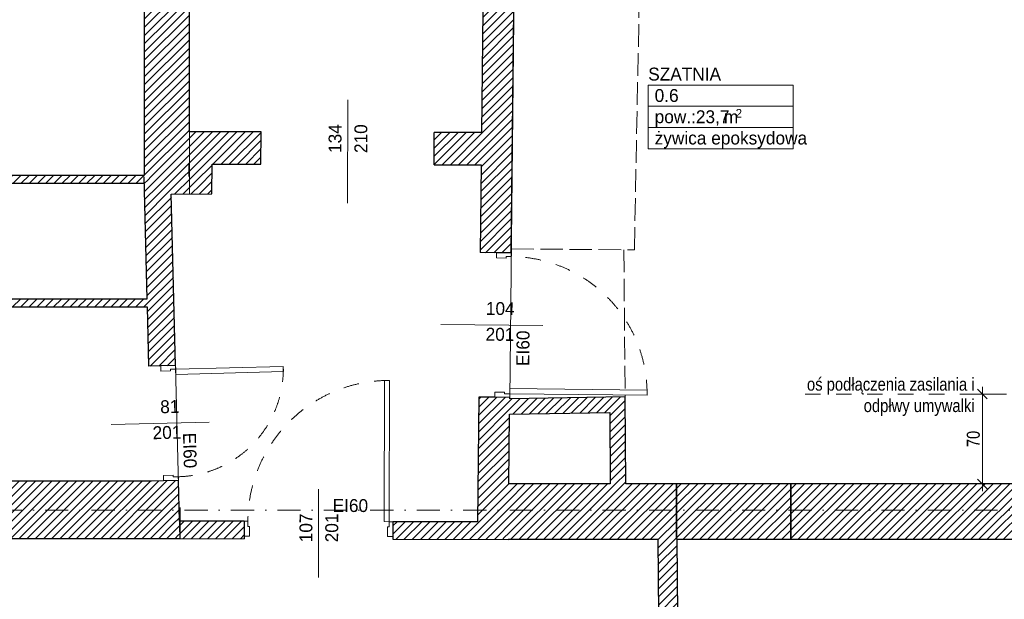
# Model space of a CAD drawing. Header units: millimetres. Extents: x 172139 to 266886, y 89395 to 138225.
# Tile 45 of 94: x 204000 to 211631, y 114682 to 119176. Entities that reach past the tile are written whole.
import ezdxf
from ezdxf.enums import TextEntityAlignment as Align

# ---------------------------------------------------------------- set-up
doc = ezdxf.new("R2010")
doc.units = ezdxf.units.MM
doc.header["$MEASUREMENT"] = 0
for name, pattern in [('Krawędzie ukryte', [225, 175, -50]), ('Kropki i Kreski', [360, 180, -90, 0, -90]), ('Przerywana', [240, 120, -120]), ('Wipeout_Contour', [1000, 0, -1000])]:
    doc.linetypes.add(name, pattern=pattern)
for name, color, linetype in [('Drzwi ArchiCAD', 7, 'Continuous'), ('Konstrukcja - Siatki mod', 7, 'Continuous'), ('KR_INW', 7, 'Continuous'), ('NAPIS_SODON', 7, 'Continuous'), ('PRZBUDOWA_W_KAN_OPIS', 7, 'Continuous'), ('ROZBUDOWA_NOWE_DZIAŁOWE', 7, 'Continuous'), ('STREFA_NOWE_POM', 7, 'Continuous'), ('Znaczniki drzwi ArchiCADa', 7, 'Continuous')]:
    doc.layers.add(name, color=color, linetype=linetype)
for name, color, linetype, lineweight in [('Drzwi ArchiCAD_Nr_pióra__1', 7, 'Continuous', 13), ('Drzwi ArchiCAD_Nr_pióra__27', 7, 'Continuous', 25), ('KR_INW_Nr_pióra__1', 7, 'Continuous', 13), ('KR_INW_Nr_pióra__101', 252, 'Continuous', 5), ('KR_INW_Nr_pióra__27', 7, 'Continuous', 25), ('Metryczki pomieszczeń ArchiCADa_Nr_pióra__1', 7, 'Continuous', 13), ('NAPIS_SODON_Nr_pióra__121', 255, 'Continuous', 0), ('PRZBUDOWA_W_KAN_OPIS_Nr_pióra__98', 154, 'Continuous', 13), ('ROZBUDOWA_NOWE_DZIAŁOWE_Nr_pióra__27', 7, 'Continuous', 25), ('STREFA_NOWE_POM_Nr_pióra__121', 255, 'Continuous', 0), ('Znaczniki drzwi ArchiCADa_Nr_pióra__7', 7, 'Continuous', 13)]:
    doc.layers.add(name, color=color, linetype=linetype, lineweight=lineweight)
for name, color, linetype, lineweight, true_color in [('Konstrukcja - Siatki mod_Nr_pióra__48', 7, 'Continuous', 15, 0xa80f02), ('ROZBUDOWA_NOWE_DZIAŁOWE_Nr_pióra__24', 7, 'Continuous', 15, 0x029e21), ('Znaczniki drzwi ArchiCADa_Nr_pióra__20', 7, 'Continuous', 13, 0xb00000)]:
    doc.layers.add(name, color=color, linetype=linetype, lineweight=lineweight, true_color=true_color)
doc.styles.add('GENERATED_STYLE_1', font='txt')
doc.styles.add('GENERATED_STYLE_2', font='txt')
doc.dimstyles.new('GENERATED_STYLE__2', dxfattribs={"dimtxt": 100, "dimasz": 71.25, "dimexe": 0.18, "dimexo": 0, "dimgap": 0.09, "dimtad": 1, "dimdec": 0, "dimlfac": 0.1, "dimzin": 0, "dimdsep": 46, "dimtxsty": 'GENERATED_STYLE_1', "dimblk": 'ARROWHEAD_6', "dimblk1": 'ARROWHEAD_6', "dimblk2": 'ARROWHEAD_6', "dimcen": 0.09, "dimclrd": 154, "dimclre": 154, "dimclrt": 154, "dimadec": 1, "dimazin": 0, "dimtfac": 1, "dimtdec": 4, "dimtmove": 0, "dimatfit": 3, "dimfxl": 0, "dimtolj": 1, "dimtzin": 0, "dimarcsym": 0})
pattern_1 = [(45, (0, 0), (-31.819804, 31.819804), [])]

# ---------------------------------------------------------------- blocks, each defined once
blk = doc.blocks.new('SZATNIA_0.6_6', base_point=(209432.3, 118504.3))
at = {"layer": 'Metryczki pomieszczeń ArchiCADa_Nr_pióra__1', "linetype": 'Continuous'}
for p, q in [((208870.8, 118669), (209993.8, 118669)), ((208870.8, 118504.3), (208870.8, 118669)), ((209993.8, 118669), (209993.8, 118504.3)), ((209993.8, 118504.3), (208870.8, 118504.3)), ((208870.8, 118504.3), (209993.8, 118504.3)), ((208870.8, 118339.6), (208870.8, 118504.3)), ((209993.8, 118504.3), (209993.8, 118339.6)), ((209993.8, 118339.6), (208870.8, 118339.6)), ((208870.8, 118339.6), (209993.8, 118339.6)), ((208870.8, 118174.9), (208870.8, 118339.6)), ((209993.8, 118339.6), (209993.8, 118174.9)), ((209993.8, 118174.9), (208870.8, 118174.9))]:
    blk.add_line(p, q, dxfattribs=at)
at = {"layer": 'Metryczki pomieszczeń ArchiCADa_Nr_pióra__1'}
for tag, height, style, p in [('ROOM_NAME', 100, 'GENERATED_STYLE_2', (208870.8, 118804.2)), ('ROOM_NUMBER', 100, 'GENERATED_STYLE_1', (208920.8, 118638.2)), ('ROOM_AREA', 100, 'GENERATED_STYLE_1', (208920.8, 118473.5)), ('DUMMY_385', 100, 'GENERATED_STYLE_1', (209420.5, 118472)), ('DUMMY_386', 66.7, 'GENERATED_STYLE_1', (209548.5, 118483.8)), ('basec', 100, 'GENERATED_STYLE_1', (208920.8, 118308.4))]:
    blk.add_attdef(tag, text='', height=height, dxfattribs=dict(at, style=style)).set_placement(p, align=Align.TOP_LEFT)
blk = doc.blocks.new('Strop_2', base_point=(188316, 115154.1))
at = {"layer": 'NAPIS_SODON_Nr_pióra__121', "linetype": 'Continuous', "flags": 128}
blk.add_lwpolyline([(188316, 115154.1), (204667.3, 115154.1), (205241.5, 115154.1), (205242.2, 115154.1), (205242.2, 115394.1), (205241.5, 115154.1), (205174.5, 117823.2), (205315.4, 117824.8), (205315.4, 121145.6), (224463.2, 121145.6)], dxfattribs=at)
blk = doc.blocks.new('Ściana_9', base_point=(209110.2, 113397.6))
at = {"layer": 'KR_INW_Nr_pióra__101', "linetype": 'Continuous'}
h = blk.add_hatch(dxfattribs=at)
h.set_pattern_fill('Cegła_licówka', color=256, style=0, pattern_type=2)
h.set_pattern_definition(pattern_1)
h.paths.add_polyline_path([(209110.2, 113397.6), (209095, 115147.1), (208945, 115147.1), (208960.2, 113397.6)])
at = {"layer": 'KR_INW_Nr_pióra__27', "linetype": 'Continuous', "flags": 128}
for points in [[(208945, 115147.1), (208960.2, 113397.6)], [(209110.2, 113397.6), (209095, 115147.1)]]:
    blk.add_lwpolyline(points, dxfattribs=at)
blk = doc.blocks.new('Ściana_15', base_point=(207790.9, 115577.1))
at = {"layer": 'KR_INW_Nr_pióra__101', "linetype": 'Continuous'}
h = blk.add_hatch(dxfattribs=at)
h.set_pattern_fill('Cegła_licówka', color=256, style=0, pattern_type=2)
h.set_pattern_definition(pattern_1)
h.paths.add_polyline_path([(207786.4, 115147.1), (209091.2, 115147.1), (209091.2, 115577.1), (207790.9, 115577.1)])
at = {"layer": 'KR_INW_Nr_pióra__27', "linetype": 'Continuous', "flags": 128}
for points in [[(208577.2, 115577.1), (207790.9, 115577.1)], [(209091.2, 115577.1), (208697.2, 115577.1)], [(209091.2, 115147.1), (209091.2, 115577.1)], [(207786.4, 115147.1), (208945, 115147.1)]]:
    blk.add_lwpolyline(points, dxfattribs=at)
blk = doc.blocks.new('Drzwi 19_10')
at = {"layer": 'Drzwi ArchiCAD_Nr_pióra__1', "linetype": 'Continuous'}
for p, q in [((492, 0), (492, 1064)), ((492, 1064), (532, 1064)), ((532, 1064), (532, 0)), ((-532, 0), (-560, 0)), ((-560, 0), (-560, -115)), ((-532, -40), (-532, 0)), ((532, 0), (492, 0)), ((560, 0), (532, 0)), ((532, 0), (532, -40)), ((560, -115), (560, 0)), ((-520, -40), (-532, -40)), ((-520, -115), (-520, -40)), ((532, -40), (520, -40)), ((520, -40), (520, -115)), ((-560, -115), (-520, -115)), ((520, -115), (560, -115))]:
    blk.add_line(p, q, dxfattribs=at)
at = {"layer": 'Drzwi ArchiCAD_Nr_pióra__1', "linetype": 'Przerywana'}
blk.add_arc((532, 0), 1064, 90, 180, dxfattribs=at)
at = {"layer": 'Drzwi ArchiCAD_Nr_pióra__27', "linetype": 'Continuous'}
for p, q in [((-560, 0), (-560, -115)), ((560, 0), (560, -115))]:
    blk.add_line(p, q, dxfattribs=at)
blk = doc.blocks.new('Znacznik Wym 19_9')
at = {"layer": 'Znaczniki drzwi ArchiCADa_Nr_pióra__20', "linetype": 'Continuous'}
blk.add_line((0, 250), (0, -540), dxfattribs=at)
at = {"layer": 'Znaczniki drzwi ArchiCADa_Nr_pióra__7', "style": 'GENERATED_STYLE_1'}
for tag, rotation, p in [('AC_MarkerText_2', 90, (-17.6, -161.3)), ('AC_MarkerText_3', 90, (182.4, -161.3)), ('AC_MarkerText_5', 180, (346, 208.9))]:
    blk.add_attdef(tag, text='', height=100, rotation=rotation, dxfattribs=at).set_placement(p, align=Align.BOTTOM_LEFT)
blk = doc.blocks.new('Ściana_25', base_point=(207854.6, 121675.6))
at = {"layer": 'KR_INW_Nr_pióra__101', "linetype": 'Continuous'}
h = blk.add_hatch(dxfattribs=at)
h.set_pattern_fill('Cegła_licówka', color=256, style=0, pattern_type=2)
h.set_pattern_definition(pattern_1)
h.paths.add_polyline_path([(207609, 121145.6), (207569.6, 117369.8), (207694.6, 117368.5), (207809.6, 117367.3), (207849, 121145.6)])
h = blk.add_hatch(dxfattribs=at)
h.set_pattern_fill('Cegła_licówka', color=256, style=0, pattern_type=2)
h.set_pattern_definition(pattern_1)
h.paths.add_polyline_path([(207557.9, 116249.9), (207547.8, 115282.2), (207786.4, 115146.6), (207797.9, 116247.4), (207682.9, 116248.6)])
at = {"layer": 'KR_INW_Nr_pióra__27', "linetype": 'Continuous'}
for p, q in [((207694.6, 117368.5), (207569.6, 117369.8)), ((207809.6, 117367.3), (207694.6, 117368.5)), ((207682.9, 116248.6), (207557.9, 116249.9)), ((207797.9, 116247.4), (207682.9, 116248.6))]:
    blk.add_line(p, q, dxfattribs=at)
at = {"layer": 'KR_INW_Nr_pióra__27', "linetype": 'Continuous', "flags": 128}
for points in [[(207609, 121145.6), (207579.3, 118300.8)], [(207809.6, 117367.3), (207849, 121145.6)], [(207576.7, 118050.8), (207569.6, 117369.8)], [(207557.9, 116249.9), (207547.8, 115282.2)], [(207797.8, 116236.5), (207797.9, 116247.4)], [(207790.9, 115577.1), (207796.5, 116116.5)], [(207786.4, 115146.6), (207786.4, 115147.1)]]:
    blk.add_lwpolyline(points, dxfattribs=at)
at = {"layer": 'Drzwi ArchiCAD', "linetype": 'Continuous', "zscale": 1000, "rotation": 269.4014883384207}
blk.add_blockref('Drzwi 19_10', (207803.7, 116807.3), dxfattribs=at)
at = {"layer": 'Znaczniki drzwi ArchiCADa', "color": 14, "lineweight": 13, "true_color": 0xb00000}
ref = blk.add_blockref('Znacznik Wym 19_9', (207803.7, 116807.3), dxfattribs=dict(at, rotation=269.4014883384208))
ref.add_attrib('AC_MarkerText_2', '104', dxfattribs={"layer": 'Znaczniki drzwi ArchiCADa_Nr_pióra__7', "color": 7, "height": 100, "rotation": 359.40149, "style": 'GENERATED_STYLE_1'}).set_placement((207611.9, 116857.6), align=Align.BOTTOM_LEFT)
ref.add_attrib('AC_MarkerText_3', '201', dxfattribs={"layer": 'Znaczniki drzwi ArchiCADa_Nr_pióra__7', "color": 7, "height": 100, "rotation": 359.40149, "style": 'GENERATED_STYLE_1'}).set_placement((207609.8, 116657.7), align=Align.BOTTOM_LEFT)
ref.add_attrib('AC_MarkerText_5', 'EI60', dxfattribs={"layer": 'Znaczniki drzwi ArchiCADa_Nr_pióra__7', "color": 7, "height": 100, "rotation": 89.40149, "style": 'GENERATED_STYLE_1'}).set_placement((207978.4, 116490.2), align=Align.BOTTOM_LEFT)
blk = doc.blocks.new('Ściana_26', base_point=(207797.8, 116236.5))
at = {"layer": 'KR_INW_Nr_pióra__101', "linetype": 'Continuous'}
h = blk.add_hatch(dxfattribs=at)
h.set_pattern_fill('Cegła_licówka', color=256, style=0, pattern_type=2)
h.set_pattern_definition(pattern_1)
h.paths.add_polyline_path([(207796.5, 116116.5), (208572.7, 116129.9), (208691.7, 116252), (207797.8, 116236.5)])
at = {"layer": 'KR_INW_Nr_pióra__27', "linetype": 'Continuous', "flags": 128}
for points in [[(208691.7, 116252), (207797.8, 116236.5)], [(207796.5, 116116.5), (208572.7, 116129.9)]]:
    blk.add_lwpolyline(points, dxfattribs=at)
blk = doc.blocks.new('Ściana_27', base_point=(208691.7, 116252))
at = {"layer": 'KR_INW_Nr_pióra__101', "linetype": 'Continuous'}
h = blk.add_hatch(dxfattribs=at)
h.set_pattern_fill('Cegła_licówka', color=256, style=0, pattern_type=2)
h.set_pattern_definition(pattern_1)
h.paths.add_polyline_path([(208572.7, 116129.9), (208577.2, 115577.1), (208697.2, 115577.1), (208691.7, 116252)])
at = {"layer": 'KR_INW_Nr_pióra__27', "linetype": 'Continuous', "flags": 128}
for points in [[(208697.2, 115577.1), (208691.7, 116252)], [(208572.7, 116129.9), (208577.2, 115577.1)]]:
    blk.add_lwpolyline(points, dxfattribs=at)
blk = doc.blocks.new('Drzwi 19_17')
at = {"layer": 'Drzwi ArchiCAD_Nr_pióra__1', "linetype": 'Continuous'}
for p, q in [((507.7, 0), (507.7, 1095.3)), ((507.7, 1095.3), (547.7, 1095.3)), ((547.7, 1095.3), (547.7, 0)), ((-547.7, 0), (-575.7, 0)), ((-575.7, 0), (-575.7, -115)), ((-547.7, -40), (-547.7, 0)), ((547.7, 0), (507.7, 0)), ((575.7, 0), (547.7, 0)), ((547.7, 0), (547.7, -40)), ((575.7, -115), (575.7, 0)), ((-535.7, -40), (-547.7, -40)), ((-535.7, -115), (-535.7, -40)), ((547.7, -40), (535.7, -40)), ((535.7, -40), (535.7, -115)), ((-575.7, -115), (-535.7, -115)), ((535.7, -115), (575.7, -115))]:
    blk.add_line(p, q, dxfattribs=at)
at = {"layer": 'Drzwi ArchiCAD_Nr_pióra__1', "linetype": 'Przerywana'}
blk.add_arc((547.7, 0), 1095.3, 90, 180, dxfattribs=at)
at = {"layer": 'Drzwi ArchiCAD_Nr_pióra__27', "linetype": 'Continuous'}
for p, q in [((-575.7, 0), (-575.7, -115)), ((575.7, 0), (575.7, -115))]:
    blk.add_line(p, q, dxfattribs=at)
blk = doc.blocks.new('Znacznik Wym 19_10')
at = {"layer": 'Znaczniki drzwi ArchiCADa_Nr_pióra__20', "linetype": 'Continuous'}
blk.add_line((0, -385), (0, 300), dxfattribs=at)
at = {"layer": 'Znaczniki drzwi ArchiCADa_Nr_pióra__7', "style": 'GENERATED_STYLE_1'}
for tag, rotation, p in [('AC_MarkerText_3', 270, (-182.4, 87.7)), ('AC_MarkerText_2', 270, (17.6, 87.7)), ('AC_MarkerText_5', 180, (-108.8, -117.9))]:
    blk.add_attdef(tag, text='', height=100, rotation=rotation, dxfattribs=at).set_placement(p, align=Align.BOTTOM_LEFT)
blk = doc.blocks.new('Ściana_37', base_point=(207787.8, 115281.6))
at = {"layer": 'KR_INW_Nr_pióra__101', "linetype": 'Continuous'}
h = blk.add_hatch(dxfattribs=at)
h.set_pattern_fill('Cegła_licówka', color=256, style=0, pattern_type=2)
h.set_pattern_definition(pattern_1)
h.paths.add_polyline_path([(205238.1, 115288.1), (205241.5, 115153.1), (205739.9, 115151.8), (205740, 115171.8), (205740.3, 115286.8)])
h = blk.add_hatch(dxfattribs=at)
h.set_pattern_fill('Cegła_licówka', color=256, style=0, pattern_type=2)
h.set_pattern_definition(pattern_1)
h.paths.add_polyline_path([(206891.3, 115148.8), (207786.4, 115146.6), (207547.8, 115282.2), (206891.6, 115283.8), (206891.3, 115168.8)])
at = {"layer": 'KR_INW_Nr_pióra__27', "linetype": 'Continuous'}
for p, q in [((205740.3, 115286.8), (205740, 115171.8)), ((206891.6, 115283.8), (206891.3, 115168.8)), ((205740, 115171.8), (205739.9, 115151.8)), ((206891.3, 115168.8), (206891.3, 115148.8))]:
    blk.add_line(p, q, dxfattribs=at)
at = {"layer": 'KR_INW_Nr_pióra__27', "linetype": 'Continuous', "flags": 128}
for points in [[(205740.3, 115286.8), (205238.1, 115288.1)], [(207547.8, 115282.2), (206891.6, 115283.8)], [(205241.5, 115153.1), (205739.9, 115151.8)], [(206891.3, 115148.8), (207786.4, 115146.6)]]:
    blk.add_lwpolyline(points, dxfattribs=at)
at = {"layer": 'Drzwi ArchiCAD', "linetype": 'Continuous', "zscale": 1000, "rotation": 359.853664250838}
blk.add_blockref('Drzwi 19_17', (206315.9, 115285.3), dxfattribs=at)
at = {"layer": 'Znaczniki drzwi ArchiCADa', "color": 14, "lineweight": 13, "true_color": 0xb00000}
ref = blk.add_blockref('Znacznik Wym 19_10', (206315.6, 115150.3), dxfattribs=dict(at, rotation=179.853664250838))
ref.add_attrib('AC_MarkerText_2', '107', dxfattribs={"layer": 'Znaczniki drzwi ArchiCADa_Nr_pióra__7', "color": 7, "height": 100, "rotation": 89.85366, "style": 'GENERATED_STYLE_1'}).set_placement((206297.8, 115124), align=Align.BOTTOM_LEFT)
ref.add_attrib('AC_MarkerText_3', '201', dxfattribs={"layer": 'Znaczniki drzwi ArchiCADa_Nr_pióra__7', "color": 7, "height": 100, "rotation": 89.85366, "style": 'GENERATED_STYLE_1'}).set_placement((206497.8, 115123.5), align=Align.BOTTOM_LEFT)
ref.add_attrib('AC_MarkerText_5', 'EI60', dxfattribs={"layer": 'Znaczniki drzwi ArchiCADa_Nr_pióra__7', "color": 7, "height": 100, "rotation": 359.85366, "style": 'GENERATED_STYLE_1'}).set_placement((206424.8, 115329.3), align=Align.BOTTOM_LEFT)
blk = doc.blocks.new('Drzwi 19_18')
at = {"layer": 'Drzwi ArchiCAD_Nr_pióra__1', "linetype": 'Continuous'}
for p, q in [((377, 0), (377, 834)), ((377, 834), (417, 834)), ((417, 834), (417, 0)), ((-417, 0), (-445, 0)), ((-445, 0), (-445, -115)), ((-417, -40), (-417, 0)), ((417, 0), (377, 0)), ((445, 0), (417, 0)), ((417, 0), (417, -40)), ((445, -115), (445, 0)), ((-405, -40), (-417, -40)), ((-405, -115), (-405, -40)), ((417, -40), (405, -40)), ((405, -40), (405, -115)), ((-445, -115), (-405, -115)), ((405, -115), (445, -115))]:
    blk.add_line(p, q, dxfattribs=at)
at = {"layer": 'Drzwi ArchiCAD_Nr_pióra__1', "linetype": 'Przerywana'}
blk.add_arc((417, 0), 834, 90, 180, dxfattribs=at)
at = {"layer": 'Drzwi ArchiCAD_Nr_pióra__27', "linetype": 'Continuous'}
for p, q in [((-445, 0), (-445, -115)), ((445, 0), (445, -115))]:
    blk.add_line(p, q, dxfattribs=at)
blk = doc.blocks.new('Znacznik Wym 19_11')
at = {"layer": 'Znaczniki drzwi ArchiCADa_Nr_pióra__20', "linetype": 'Continuous'}
blk.add_line((0, -460), (0, 300), dxfattribs=at)
at = {"layer": 'Znaczniki drzwi ArchiCADa_Nr_pióra__7', "style": 'GENERATED_STYLE_1'}
for tag, rotation, p in [('AC_MarkerText_3', 270, (-182.4, 12.7)), ('AC_MarkerText_2', 270, (17.6, -51.3)), ('AC_MarkerText_5', 180, (-108.8, -192.9))]:
    blk.add_attdef(tag, text='', height=100, rotation=rotation, dxfattribs=at).set_placement(p, align=Align.BOTTOM_LEFT)
blk = doc.blocks.new('Ściana_38', base_point=(205241.5, 115154.1))
at = {"layer": 'KR_INW_Nr_pióra__101', "linetype": 'Continuous'}
h = blk.add_hatch(dxfattribs=at)
h.set_pattern_fill('Cegła_licówka', color=256, style=0, pattern_type=2)
h.set_pattern_definition(pattern_1)
h.paths.add_polyline_path([(204961.2, 117955.8), (204998, 116488.8), (205092.9, 116491.2), (205207.9, 116494.1), (205174.5, 117823.2)])
h = blk.add_hatch(dxfattribs=at)
h.set_pattern_fill('Cegła_licówka', color=256, style=0, pattern_type=2)
h.set_pattern_definition(pattern_1)
h.paths.add_polyline_path([(205020.3, 115599.1), (205241.5, 115154.1), (205230.2, 115604.4), (205115.2, 115601.5)])
at = {"layer": 'KR_INW_Nr_pióra__27', "linetype": 'Continuous'}
for p, q in [((205092.9, 116491.2), (204998, 116488.8)), ((205207.9, 116494.1), (205092.9, 116491.2)), ((205115.2, 115601.5), (205020.3, 115599.1)), ((205230.2, 115604.4), (205115.2, 115601.5))]:
    blk.add_line(p, q, dxfattribs=at)
at = {"layer": 'KR_INW_Nr_pióra__27', "linetype": 'Continuous', "flags": 128}
for points in [[(204961.2, 117955.8), (204984.9, 117009.3)], [(205207.9, 116494.1), (205174.5, 117823.2)], [(204986.4, 116949.3), (204998, 116488.8)], [(205238.1, 115288.1), (205230.2, 115604.4)]]:
    blk.add_lwpolyline(points, dxfattribs=at)
at = {"layer": 'Drzwi ArchiCAD', "linetype": 'Continuous', "xscale": -1, "zscale": 1000, "rotation": 271.4370552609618}
blk.add_blockref('Drzwi 19_18', (205219, 116049.2), dxfattribs=at)
at = {"layer": 'Znaczniki drzwi ArchiCADa', "color": 14, "lineweight": 13, "true_color": 0xb00000}
ref = blk.add_blockref('Znacznik Wym 19_11', (205009.1, 116044), dxfattribs=dict(at, rotation=91.43705526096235))
ref.add_attrib('AC_MarkerText_2', '81', dxfattribs={"layer": 'Znaczniki drzwi ArchiCADa_Nr_pióra__7', "color": 7, "height": 100, "rotation": 1.43706, "style": 'GENERATED_STYLE_1'}).set_placement((205090.6, 116094.3), align=Align.BOTTOM_LEFT)
ref.add_attrib('AC_MarkerText_3', '201', dxfattribs={"layer": 'Znaczniki drzwi ArchiCADa_Nr_pióra__7', "color": 7, "height": 100, "rotation": 1.43706, "style": 'GENERATED_STYLE_1'}).set_placement((205031.7, 115892.8), align=Align.BOTTOM_LEFT)
ref.add_attrib('AC_MarkerText_5', 'EI60', dxfattribs={"layer": 'Znaczniki drzwi ArchiCADa_Nr_pióra__7', "color": 7, "height": 100, "rotation": 271.43706, "style": 'GENERATED_STYLE_1'}).set_placement((205235.3, 115971.5), align=Align.BOTTOM_LEFT)
blk = doc.blocks.new('Ściana_39', base_point=(205174.5, 117823.2))
at = {"layer": 'KR_INW_Nr_pióra__101', "linetype": 'Continuous'}
h = blk.add_hatch(dxfattribs=at)
h.set_pattern_fill('Cegła_licówka', color=256, style=0, pattern_type=2)
h.set_pattern_definition(pattern_1)
h.paths.add_polyline_path([(205174.5, 117823.2), (205488.8, 117826.7), (205309.6, 117959.7), (204961.2, 117955.8)])
at = {"layer": 'KR_INW_Nr_pióra__27', "linetype": 'Continuous', "flags": 128}
for points in [[(204965.4, 117955.8), (204961.2, 117955.8)], [(205174.5, 117823.2), (205488.8, 117826.7)]]:
    blk.add_lwpolyline(points, dxfattribs=at)
blk = doc.blocks.new('Ściana_40', base_point=(205488.8, 117826.7))
at = {"layer": 'KR_INW_Nr_pióra__101', "linetype": 'Continuous'}
h = blk.add_hatch(dxfattribs=at)
h.set_pattern_fill('Cegła_licówka', color=256, style=0, pattern_type=2)
h.set_pattern_definition(pattern_1)
h.paths.add_polyline_path([(205488.8, 117826.7), (205490.2, 118056.6), (205310.2, 118057.1), (205309.6, 117959.7)])
at = {"layer": 'KR_INW_Nr_pióra__27', "linetype": 'Continuous', "flags": 128}
for points in [[(205310.2, 118057.1), (205309.6, 117959.7)], [(205315.4, 118057.1), (205310.2, 118057.1)], [(205488.8, 117826.7), (205490.2, 118056.6)]]:
    blk.add_lwpolyline(points, dxfattribs=at)
blk = doc.blocks.new('Znacznik Wym 19_17')
at = {"layer": 'Znaczniki drzwi ArchiCADa_Nr_pióra__20', "linetype": 'Continuous'}
blk.add_line((0, 250), (0, -550), dxfattribs=at)
at = {"layer": 'Znaczniki drzwi ArchiCADa_Nr_pióra__7', "style": 'GENERATED_STYLE_1'}
for tag, p in [('AC_MarkerText_2', (-17.6, -161.4)), ('AC_MarkerText_3', (182.4, -161.3))]:
    blk.add_attdef(tag, text='', height=100, rotation=90, dxfattribs=at).set_placement(p, align=Align.BOTTOM_LEFT)
blk = doc.blocks.new('Ściana_41', base_point=(205315.4, 118057.1))
at = {"layer": 'KR_INW_Nr_pióra__101', "linetype": 'Continuous'}
h = blk.add_hatch(dxfattribs=at)
h.set_pattern_fill('Cegła_licówka', color=256, style=0, pattern_type=2)
h.set_pattern_definition(pattern_1)
h.paths.add_polyline_path([(205315.4, 118057.1), (205869.3, 118055.5), (205870, 118305.5), (205315.4, 118307.1)])
h = blk.add_hatch(dxfattribs=at)
h.set_pattern_fill('Cegła_licówka', color=256, style=0, pattern_type=2)
h.set_pattern_definition(pattern_1)
h.paths.add_polyline_path([(207212.3, 118051.8), (207576.7, 118050.8), (207579.3, 118300.8), (207213, 118301.8)])
at = {"layer": 'KR_INW_Nr_pióra__27', "linetype": 'Continuous'}
for p, q in [((205869.3, 118055.5), (205870, 118305.5)), ((207212.3, 118051.8), (207213, 118301.8))]:
    blk.add_line(p, q, dxfattribs=at)
at = {"layer": 'KR_INW_Nr_pióra__27', "linetype": 'Continuous', "flags": 128}
for points in [[(205870, 118305.5), (205315.4, 118307.1)], [(207579.3, 118300.8), (207213, 118301.8)], [(205490.2, 118056.6), (205869.3, 118055.5)], [(207212.3, 118051.8), (207576.7, 118050.8)]]:
    blk.add_lwpolyline(points, dxfattribs=at)
at = {"layer": 'Znaczniki drzwi ArchiCADa', "color": 14, "lineweight": 13, "true_color": 0xb00000}
ref = blk.add_blockref('Znacznik Wym 19_17', (206541.5, 118303.7), dxfattribs=dict(at, rotation=359.8417408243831))
ref.add_attrib('AC_MarkerText_2', '134', dxfattribs={"layer": 'Znaczniki drzwi ArchiCADa_Nr_pióra__7', "color": 7, "height": 100, "rotation": 89.84174, "style": 'GENERATED_STYLE_1'}).set_placement((206523.3, 118142.3), align=Align.BOTTOM_LEFT)
ref.add_attrib('AC_MarkerText_3', '210', dxfattribs={"layer": 'Znaczniki drzwi ArchiCADa_Nr_pióra__7', "color": 7, "height": 100, "rotation": 89.84174, "style": 'GENERATED_STYLE_1'}).set_placement((206723.3, 118141.8), align=Align.BOTTOM_LEFT)
blk = doc.blocks.new('Ściana_42', base_point=(205315.4, 117824.8))
at = {"layer": 'KR_INW_Nr_pióra__101', "linetype": 'Continuous'}
h = blk.add_hatch(dxfattribs=at)
h.set_pattern_fill('Cegła_licówka', color=256, style=0, pattern_type=2)
h.set_pattern_definition(pattern_1)
h.paths.add_polyline_path([(205315.4, 117959.8), (205315.4, 121145.6), (204965.4, 121145.6), (204965.4, 117955.8)])
at = {"layer": 'KR_INW_Nr_pióra__27', "linetype": 'Continuous', "flags": 128}
for points in [[(204965.4, 121145.6), (204965.4, 117967.4)], [(205315.4, 118307.1), (205315.4, 121145.6)], [(205315.4, 117959.8), (205315.4, 118057.1)]]:
    blk.add_lwpolyline(points, dxfattribs=at)
blk = doc.blocks.new('Ściana_43', base_point=(205241.5, 115154.1))
at = {"layer": 'KR_INW_Nr_pióra__101', "linetype": 'Continuous'}
h = blk.add_hatch(dxfattribs=at)
h.set_pattern_fill('Cegła_licówka', color=256, style=0, pattern_type=2)
h.set_pattern_definition(pattern_1)
h.paths.add_polyline_path([(201698.7, 115599.1), (201698.7, 115299.1), (201698.7, 115184.1), (201698.7, 115154.1), (205241.5, 115154.1), (205020.3, 115599.1)])
at = {"layer": 'KR_INW_Nr_pióra__27', "linetype": 'Continuous', "flags": 128}
for points in [[(205020.3, 115599.1), (203330.3, 115599.1)], [(201698.7, 115154.1), (205241.5, 115154.1)]]:
    blk.add_lwpolyline(points, dxfattribs=at)
blk = doc.blocks.new('Ściana_111', base_point=(202057.9, 117967.4))
at = {"layer": 'KR_INW_Nr_pióra__101', "linetype": 'Continuous'}
h = blk.add_hatch(dxfattribs=at)
h.set_pattern_fill('Cegła_licówka', color=256, style=0, pattern_type=2)
h.set_pattern_definition(pattern_1)
h.paths.add_polyline_path([(202117.9, 117907.4), (204965.4, 117907.4), (204965.4, 117967.4), (202057.9, 117967.4)])
at = {"layer": 'KR_INW_Nr_pióra__27', "linetype": 'Continuous', "flags": 128}
for points in [[(204965.4, 117967.4), (202057.9, 117967.4)], [(202117.9, 117907.4), (204965.4, 117907.4)]]:
    blk.add_lwpolyline(points, dxfattribs=at)
blk = doc.blocks.new('Ściana_112', base_point=(202057.9, 117009.3))
at = {"layer": 'KR_INW_Nr_pióra__101', "linetype": 'Continuous'}
h = blk.add_hatch(dxfattribs=at)
h.set_pattern_fill('Cegła_licówka', color=256, style=0, pattern_type=2)
h.set_pattern_definition(pattern_1)
h.paths.add_polyline_path([(202117.9, 116949.3), (204986.4, 116949.3), (204984.9, 117009.3), (202117.9, 117009.3)])
at = {"layer": 'KR_INW_Nr_pióra__27', "linetype": 'Continuous', "flags": 128}
for points in [[(204984.9, 117009.3), (202117.9, 117009.3)], [(202117.9, 116949.3), (203214.7, 116949.3)], [(203330.3, 116949.3), (204986.4, 116949.3)]]:
    blk.add_lwpolyline(points, dxfattribs=at)
blk = doc.blocks.new('Ściana_126', base_point=(209091.2, 115577.1))
at = {"layer": 'ROZBUDOWA_NOWE_DZIAŁOWE_Nr_pióra__24', "linetype": 'Continuous'}
h = blk.add_hatch(dxfattribs=at)
h.set_pattern_fill('Cegła_licówka', color=256, style=0, pattern_type=2)
h.set_pattern_definition(pattern_1)
h.paths.add_polyline_path([(209091.2, 115147.1), (209976.4, 115147.1), (209976.4, 115577.1), (209091.2, 115577.1)])
at = {"layer": 'ROZBUDOWA_NOWE_DZIAŁOWE_Nr_pióra__27', "linetype": 'Continuous', "flags": 128}
for points in [[(209976.4, 115577.1), (209091.2, 115577.1)], [(209091.2, 115577.1), (209091.2, 115147.1)], [(209976.4, 115147.1), (209976.4, 115577.1)], [(209091.2, 115147.1), (209976.4, 115147.1)]]:
    blk.add_lwpolyline(points, dxfattribs=at)
blk = doc.blocks.new('Ściana_127', base_point=(209976.4, 115577.1))
at = {"layer": 'KR_INW_Nr_pióra__101', "linetype": 'Continuous'}
h = blk.add_hatch(dxfattribs=at)
h.set_pattern_fill('Cegła_licówka', color=256, style=0, pattern_type=2)
h.set_pattern_definition(pattern_1)
h.paths.add_polyline_path([(209976.4, 115147.1), (212299.9, 115147.1), (212100.3, 115577.1), (209976.4, 115577.1)])
at = {"layer": 'KR_INW_Nr_pióra__27', "linetype": 'Continuous', "flags": 128}
for points in [[(211746.9, 115577.1), (209976.4, 115577.1)], [(209976.4, 115577.1), (209976.4, 115147.1)], [(212100.3, 115577.1), (211846.9, 115577.1)], [(209976.4, 115147.1), (212299.9, 115147.1)]]:
    blk.add_lwpolyline(points, dxfattribs=at)
blk = doc.blocks.new('*D510')
at = {"layer": 'PRZBUDOWA_W_KAN_OPIS_Nr_pióra__98', "linetype": 'Continuous'}
for p, q in [((211499.1, 116235.2), (211424.1, 116310.2)), ((211461.6, 116272.7), (211461.6, 116329)), ((211531.9, 116272.7), (211391.3, 116272.7)), ((211461.6, 115577.1), (211461.6, 116272.7)), ((211424.1, 115614.6), (211499.1, 115539.6)), ((211531.9, 115577.1), (211391.3, 115577.1)), ((211461.6, 115520.8), (211461.6, 115577.1))]:
    blk.add_line(p, q, dxfattribs=at)
at = {"color": 254, "linetype": 'Wipeout_Contour', "lineweight": 0, "ltscale": 964364.946487}
blk.add_wipeout([(211441.6, 115860.9), (211441.6, 115988.9), (211341.6, 115988.9), (211341.6, 115860.9)], dxfattribs=at).dxf.layer = 'PRZBUDOWA_W_KAN_OPIS'
at = {"layer": 'PRZBUDOWA_W_KAN_OPIS_Nr_pióra__98', "insert": (211441.6, 115860.9), "char_height": 100, "attachment_point": 7, "rotation": 90, "style": 'GENERATED_STYLE_1'}
blk.add_mtext('\\A1;{\\fArial Narrow|b0|i0|c238|p34;70}', dxfattribs=at)
blk = doc.blocks.new('ARROWHEAD_6')
at = {"color": 0, "linetype": 'Continuous', "lineweight": 0}
for p, q in [((0, 0), (-1, 0)), ((-0.5, -0.5), (0.5, 0.5))]:
    blk.add_line(p, q, dxfattribs=at)
blk = doc.blocks.new('Standardowy znacznik siatki_10')
at = {"layer": 'Konstrukcja - Siatki mod_Nr_pióra__48', "linetype": 'Kropki i Kreski'}
blk.add_line((1000, 0), (72912, 0), dxfattribs=at)

msp = doc.modelspace()

# ---------------------------------------------------------------- linework, layer by layer
at = {"layer": 'KR_INW_Nr_pióra__1', "linetype": 'Krawędzie ukryte'}
for p, q in [((208763.5, 117391.9), (208837, 121145.6)), ((207810, 117398.2), (208763.5, 117391.9)), ((208682.1, 117392.4), (208691.7, 116252))]:
    msp.add_line(p, q, dxfattribs=at)
at = {"layer": 'PRZBUDOWA_W_KAN_OPIS_Nr_pióra__98', "linetype": 'Przerywana'}
msp.add_line((210086.7, 116272.7), (212500.9, 116272.7), dxfattribs=at)
at = {"layer": 'STREFA_NOWE_POM_Nr_pióra__121', "linetype": 'Continuous', "flags": 128}
for points in [[(207849, 121145.6), (207797.8, 116236.5), (208691.7, 116252), (208697.2, 115577.1), (209091.2, 115577.1), (209976.4, 115577.1), (211746.9, 115577.1), (211743.7, 115852.7), (212106.6, 115831.2), (212196.5, 115829), (212196.5, 121145.6), (209091.2, 121145.6), (208837, 121145.6)], [(214351, 115146.8), (214176.7, 115146.8), (212299.9, 115146.8), (212299.9, 115147.1), (209976.4, 115147.1), (209095, 115147.1), (209110.2, 113397.6), (209438.1, 113397.6), (210318.1, 113397.6), (215750.3, 113397.6), (215750.3, 115146.8), (215056.7, 115146.8)]]:
    msp.add_lwpolyline(points, close=True, dxfattribs=at)

# ---------------------------------------------------------------- block references
at = {"layer": 'Konstrukcja - Siatki mod', "color": 8, "linetype": 'Continuous', "lineweight": 13, "zscale": 1000}
msp.add_blockref('Standardowy znacznik siatki_10', (177989.3, 115372.2), dxfattribs=at)
at = {"layer": 'KR_INW'}
for name, p in [('Ściana_42', (205315.4, 117824.8)), ('Ściana_25', (207854.6, 121675.6)), ('Ściana_41', (205315.4, 118057.1)), ('Ściana_40', (205488.8, 117826.7)), ('Ściana_111', (202057.9, 117967.4)), ('Ściana_38', (205241.5, 115154.1)), ('Ściana_39', (205174.5, 117823.2)), ('Ściana_112', (202057.9, 117009.3)), ('Ściana_37', (207787.8, 115281.6)), ('Ściana_43', (205241.5, 115154.1)), ('Ściana_26', (207797.8, 116236.5)), ('Ściana_27', (208691.7, 116252)), ('Ściana_15', (207790.9, 115577.1)), ('Ściana_127', (209976.4, 115577.1)), ('Ściana_9', (209110.2, 113397.6))]:
    msp.add_blockref(name, p, dxfattribs=at)
at = {"layer": 'NAPIS_SODON', "color": 255, "linetype": 'Continuous', "lineweight": 0}
msp.add_blockref('Strop_2', (188316, 115154.1), dxfattribs=at)
at = {"layer": 'ROZBUDOWA_NOWE_DZIAŁOWE'}
msp.add_blockref('Ściana_126', (209091.2, 115577.1), dxfattribs=at)
at = {"layer": 'STREFA_NOWE_POM', "linetype": 'Continuous'}
ref = msp.add_blockref('SZATNIA_0.6_6', (209432.3, 118504.3), dxfattribs=at)
ref.add_attrib('ROOM_NAME', 'SZATNIA', dxfattribs={"layer": 'Metryczki pomieszczeń ArchiCADa_Nr_pióra__1', "color": 7, "height": 100, "style": 'GENERATED_STYLE_2'}).set_placement((208870.8, 118804.2), align=Align.TOP_LEFT)
ref.add_attrib('ROOM_NUMBER', '0.6', dxfattribs={"layer": 'Metryczki pomieszczeń ArchiCADa_Nr_pióra__1', "color": 7, "height": 100, "style": 'GENERATED_STYLE_1'}).set_placement((208920.8, 118638.2), align=Align.TOP_LEFT)
ref.add_attrib('ROOM_AREA', 'pow.:23,7', dxfattribs={"layer": 'Metryczki pomieszczeń ArchiCADa_Nr_pióra__1', "color": 7, "height": 100, "style": 'GENERATED_STYLE_1'}).set_placement((208920.8, 118473.5), align=Align.TOP_LEFT)
ref.add_attrib('basec', 'żywica epoksydowa', dxfattribs={"layer": 'Metryczki pomieszczeń ArchiCADa_Nr_pióra__1', "color": 7, "height": 100, "style": 'GENERATED_STYLE_1'}).set_placement((208920.8, 118308.4), align=Align.TOP_LEFT)
ref.add_attrib('DUMMY_385', ' m', dxfattribs={"layer": 'Metryczki pomieszczeń ArchiCADa_Nr_pióra__1', "color": 7, "height": 100, "style": 'GENERATED_STYLE_1'}).set_placement((209420.5, 118472), align=Align.TOP_LEFT)
ref.add_attrib('DUMMY_386', '2', dxfattribs={"layer": 'Metryczki pomieszczeń ArchiCADa_Nr_pióra__1', "color": 7, "height": 66.7, "style": 'GENERATED_STYLE_1'}).set_placement((209548.5, 118483.8), align=Align.TOP_LEFT)

# ---------------------------------------------------------------- next in the draw order: dimensions: what is measured, and where the dimension line sits
at = {"layer": 'PRZBUDOWA_W_KAN_OPIS', "color": 154, "linetype": 'Continuous', "lineweight": 13}
dim = msp.add_linear_dim(base=(211461.6, 116272.7), p1=(211038.3, 115577.1), p2=(210086.7, 116272.7), angle=90, dimstyle='GENERATED_STYLE__2', dxfattribs=at)
dim.commit()
dim.dimension.update_dxf_attribs({"geometry": '*D510', "text_midpoint": (211391.6, 115936.8), "dimtype": 160, "text_rotation": 90})

# ---------------------------------------------------------------- next in the draw order: texts
at = {"layer": 'PRZBUDOWA_W_KAN_OPIS_Nr_pióra__98', "linetype": 'Continuous', "insert": (211400.2, 116399.9), "char_height": 100, "width": 1446.78, "attachment_point": 3, "line_spacing_factor": 0.995966, "style": 'GENERATED_STYLE_1'}
msp.add_mtext('\\A1;{\\fArial Narrow|b0|i0|c238|p34;oś podłączenia zasilania i odpłwy umywalki }', dxfattribs=at)

doc.saveas('drawing.dxf')
